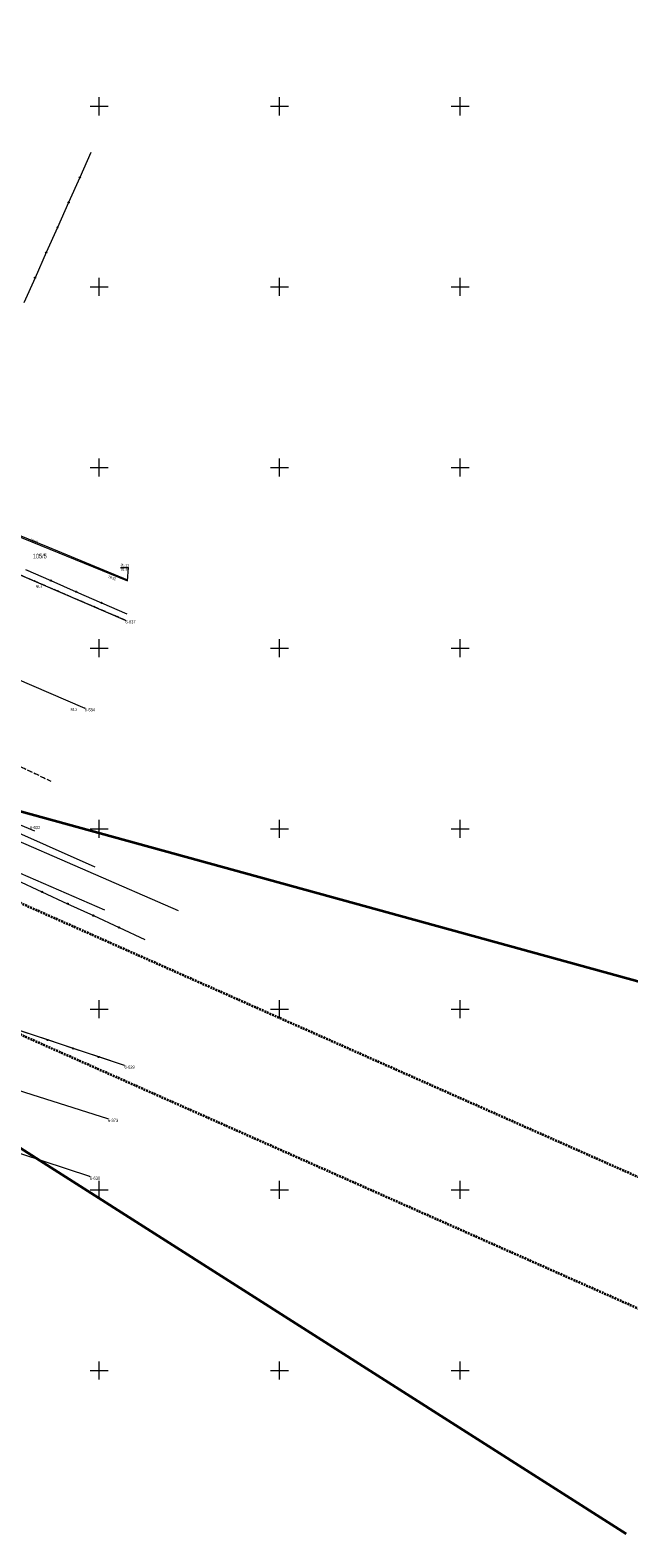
# Model space of a CAD drawing. Header units: metres. Extents: x -1013 to 1493497, y -5789518 to 1032.
# Tile 71 of 73: x 179 to 345, y -232 to 186. Entities that reach past the tile are written whole.
import ezdxf
from ezdxf.xclip import XClip

# ---------------------------------------------------------------- set-up
doc = ezdxf.new("R2010")
doc.units = ezdxf.units.M
doc.header["$MEASUREMENT"] = 0
doc.header["$XCLIPFRAME"] = 0
for name, pattern in [('GUK', [2, 1.5, -0.5]), ('GUZ', [1, 0.5, -0.5]), ('Przerywana długa', [0.78, 0.5, -0.28])]:
    doc.linetypes.add(name, pattern=pattern)
doc.layers.add('700-L Mapa 1_100 dwg', color=7, linetype='Continuous')
doc.layers.add('711-L Wymiary opisy', color=7, linetype='Continuous')
for name, color, linetype, lineweight in [('703-L Płaszczyzny podejścia 2D3', 152, 'Continuous', 30), ('703-L Płaszczyzny podejścia 2D38', 171, 'Continuous', 35), ('711-L Wymiary opisy1', 7, 'Continuous', 13), ('ex_02_DXF_MZ_500_4_Dzialki7', 9, 'Continuous', 18), ('ex_02_DXF_MZ_500_4_Kontury3', 9, 'Continuous', 18), ('ex_02_DXF_MZ_500_4_KTOK_L_47', 9, 'Continuous', 18), ('ex_02_DXF_MZ_500_4_Numery_dzialek7', 9, 'Continuous', 18), ('ex_02_DXF_MZ_500_4_Numery_punktow7', 9, 'Continuous', 18), ('ex_02_DXF_MZ_500_4_Podzial_sekcyjny_krzyze7', 9, 'Continuous', 18), ('ex_02_DXF_MZ_500_4_Punkty7', 9, 'Continuous', 18), ('ex_02_DXF_MZ_500_4_RTPW_T_07', 9, 'Continuous', 18), ('ex_02_DXF_MZ_500_4_SUPG_L_252', 9, 'Continuous', 18), ('ex_02_DXF_MZ_500_4_SUPK_D_L_434', 9, 'Continuous', 18), ('ex_02_DXF_MZ_500_4_SUPK_E_T_434', 9, 'Continuous', 18), ('ex_02_DXF_MZ_500_4_SUPK_L_434', 9, 'Continuous', 18), ('ex_02_DXF_MZ_500_4_SUPT_D_L_030', 9, 'Continuous', 18), ('ex_02_DXF_MZ_500_4_SUPW_L_05', 9, 'Continuous', 18), ('ex_02_DXF_MZ_500_4_SUTK_T_034', 9, 'Continuous', 18), ('ex_02_DXF_MZ_500_4_Uzytki3', 9, 'Continuous', 18)]:
    doc.layers.add(name, color=color, linetype=linetype, lineweight=lineweight)
doc.styles.add('STYL_AUTOMATYCZNY_2', font='arial.ttf')
doc.styles.add('STYL_AUTOMATYCZNY_4', font='arial.ttf', dxfattribs={"width": 0.7})
doc.dimstyles.new('STYL_AUTOMATYCZNY__3', dxfattribs={"dimtxt": 0.25, "dimasz": 0.183575, "dimexe": 0.18, "dimexo": 0.04, "dimgap": 0, "dimtad": 1, "dimzin": 0, "dimdsep": 46, "dimtxsty": 'STYL_AUTOMATYCZNY_2', "dimblk": 'ARROWHEAD_8', "dimblk1": 'ARROWHEAD_8', "dimblk2": 'ARROWHEAD_8', "dimcen": 0.09, "dimclrd": 7, "dimclre": 7, "dimclrt": 7, "dimazin": 0, "dimtfac": 1, "dimtdec": 4, "dimtmove": 2, "dimatfit": 3, "dimfxl": 1, "dimtolj": 1, "dimtzin": 0, "dimarcsym": 0})

# ---------------------------------------------------------------- blocks, each defined once
blk = doc.blocks.new('*D63')
at = {"layer": '711-L Wymiary opisy1', "color": 7, "linetype": 'Continuous', "lineweight": 13}
for p, q in [((31.39, 8.33), (31.34, 8.46)), ((31.39, 8.33), (31.51, 8.38)), ((31.7, 9.21), (31.58, 9.14)), ((31.7, 9.21), (31.77, 9.09))]:
    blk.add_line(p, q, dxfattribs=at)
blk.add_arc((25.65, 10.87), 6.28, 336.1008, 344.6316, dxfattribs=at)
at = {"layer": '711-L Wymiary opisy1', "color": 7, "lineweight": 13, "insert": (31.65, 8.58), "char_height": 0.25, "attachment_point": 7, "rotation": 336.1008, "style": 'STYL_AUTOMATYCZNY_2'}
blk.add_mtext('\\A1;{\\pql;\\fArial|b0|i0|c238|p0;\\W1.000000;8,53°/15%}', dxfattribs=at)
blk = doc.blocks.new('ARROWHEAD_8')
at = {"color": 0, "linetype": 'Continuous', "lineweight": 0}
blk.add_line((0, 0), (-1, 0), dxfattribs=at)
at = {"color": 0, "linetype": 'Continuous', "lineweight": 0, "flags": 128}
blk.add_lwpolyline([(-0.525, 0.525), (0, 0), (-0.525, -0.525)], dxfattribs=at)
blk = doc.blocks.new('*D64')
at = {"layer": '711-L Wymiary opisy1', "color": 7, "linetype": 'Continuous', "lineweight": 13}
for p, q in [((17.69, -23.09), (17.66, -22.95)), ((17.69, -23.09), (17.83, -23.06)), ((18.15, -22.23), (18.02, -22.28)), ((18.15, -22.23), (18.2, -22.36))]:
    blk.add_line(p, q, dxfattribs=at)
blk.add_arc((12.16, -19.57), 6.56, 327.57, 336.1008, dxfattribs=at)
at = {"layer": '711-L Wymiary opisy1', "color": 7, "lineweight": 13, "insert": (18.03, -22.8), "char_height": 0.25, "attachment_point": 7, "rotation": 336.1008, "style": 'STYL_AUTOMATYCZNY_2'}
blk.add_mtext('\\A1;{\\pql;\\fArial|b0|i0|c238|p0;\\W1.000000;8,53°/15%}', dxfattribs=at)
blk = doc.blocks.new('Rysunek_1_4', base_point=(-51.91, -72.41))
at = {"layer": 'ex_02_DXF_MZ_500_4_Dzialki7', "color": 9, "linetype": 'Continuous', "lineweight": 18}
for p, q in [((152.02, 45.32), (205.33, 22.39)), ((140.38, 21.19), (194.07, -1.93)), ((205.08, -100.89), (148.48, -82.11)), ((200.49, -115.64), (143.46, -97.58)), ((195.5, -131.66), (138.45, -112.91))]:
    blk.add_line(p, q, dxfattribs=at)
at = {"layer": 'ex_02_DXF_MZ_500_4_Kontury3', "color": 9, "linetype": 'GUK', "lineweight": 18}
for p, q in [((205.33, 22.39), (157.16, 43.12)), ((138.51, 0.04), (184.7, -22.17))]:
    blk.add_line(p, q, dxfattribs=at)
at = {"layer": 'ex_02_DXF_MZ_500_4_KTOK_L_47', "color": 9, "linetype": 'Continuous', "lineweight": 18}
for p, q in [((195.77, 151.85), (192.72, 145)), ((192.72, 145), (189.62, 138.05)), ((189.62, 138.05), (186.52, 131.11)), ((186.52, 131.11), (183.41, 124.16)), ((183.41, 124.16), (180.31, 117.22)), ((180.31, 117.22), (177.21, 110.27)), ((177.64, 36.43), (184.67, 33.36)), ((184.67, 33.36), (191.7, 30.29)), ((191.7, 30.29), (198.73, 27.22)), ((198.73, 27.22), (205.76, 24.16)), ((175.12, -49.51), (182.23, -52.8)), ((182.23, -52.8), (189.35, -56.09)), ((189.35, -56.09), (196.47, -59.39)), ((196.47, -59.39), (203.58, -62.68)), ((203.58, -62.68), (210.7, -65.98)), ((183.82, -93.83), (176.75, -91.49)), ((190.89, -96.18), (183.82, -93.83)), ((197.96, -98.53), (190.89, -96.18)), ((205.08, -100.89), (197.96, -98.53))]:
    blk.add_line(p, q, dxfattribs=at)
for centre in [(192.72, 145), (189.62, 138.05), (186.52, 131.11), (183.41, 124.16), (180.31, 117.22), (184.67, 33.36), (191.7, 30.29), (198.73, 27.22), (182.23, -52.8), (189.35, -56.09), (196.47, -59.39), (203.58, -62.68), (183.82, -93.83), (190.89, -96.18), (197.96, -98.53)]:
    blk.add_circle(centre, 0.17, dxfattribs=at)
at = {"layer": 'ex_02_DXF_MZ_500_4_Podzial_sekcyjny_krzyze7', "color": 9, "linetype": 'Continuous', "lineweight": 18}
for p, q in [((198.09, 162.17), (198.09, 167.17)), ((248.09, 162.17), (248.09, 167.17)), ((298.09, 162.17), (298.09, 167.17)), ((195.59, 164.67), (200.59, 164.67)), ((245.59, 164.67), (250.59, 164.67)), ((295.59, 164.67), (300.59, 164.67)), ((198.09, 112.17), (198.09, 117.17)), ((248.09, 112.17), (248.09, 117.17)), ((298.09, 112.17), (298.09, 117.17)), ((195.59, 114.67), (200.59, 114.67)), ((245.59, 114.67), (250.59, 114.67)), ((295.59, 114.67), (300.59, 114.67)), ((198.09, 62.17), (198.09, 67.17)), ((248.09, 62.17), (248.09, 67.17)), ((298.09, 62.17), (298.09, 67.17)), ((195.59, 64.67), (200.59, 64.67)), ((245.59, 64.67), (250.59, 64.67)), ((295.59, 64.67), (300.59, 64.67)), ((198.09, 12.17), (198.09, 17.17)), ((248.09, 12.17), (248.09, 17.17)), ((298.09, 12.17), (298.09, 17.17)), ((195.59, 14.67), (200.59, 14.67)), ((245.59, 14.67), (250.59, 14.67)), ((295.59, 14.67), (300.59, 14.67)), ((198.09, -37.83), (198.09, -32.83)), ((248.09, -37.83), (248.09, -32.83)), ((298.09, -37.83), (298.09, -32.83)), ((195.59, -35.33), (200.59, -35.33)), ((245.59, -35.33), (250.59, -35.33)), ((295.59, -35.33), (300.59, -35.33)), ((198.09, -87.83), (198.09, -82.83)), ((248.09, -87.83), (248.09, -82.83)), ((298.09, -87.83), (298.09, -82.83)), ((195.59, -85.33), (200.59, -85.33)), ((245.59, -85.33), (250.59, -85.33)), ((295.59, -85.33), (300.59, -85.33)), ((198.09, -137.83), (198.09, -132.83)), ((248.09, -137.83), (248.09, -132.83)), ((298.09, -137.83), (298.09, -132.83)), ((195.59, -135.33), (200.59, -135.33)), ((245.59, -135.33), (250.59, -135.33)), ((295.59, -135.33), (300.59, -135.33)), ((198.09, -187.83), (198.09, -182.83)), ((248.09, -187.83), (248.09, -182.83)), ((298.09, -187.83), (298.09, -182.83)), ((195.59, -185.33), (200.59, -185.33)), ((245.59, -185.33), (250.59, -185.33)), ((295.59, -185.33), (300.59, -185.33))]:
    blk.add_line(p, q, dxfattribs=at)
at = {"layer": 'ex_02_DXF_MZ_500_4_Punkty7', "color": 9, "linetype": 'Continuous', "lineweight": 18}
for centre in [(205.33, 22.39), (194.07, -1.93), (205.08, -100.89), (200.49, -115.64), (195.5, -131.66)]:
    blk.add_circle(centre, 0.045, dxfattribs=at)
at = {"layer": 'ex_02_DXF_MZ_500_4_SUPG_L_252', "color": 9, "linetype": 'Continuous', "lineweight": 18}
blk.add_line((180.24, -36.04), (155.98, -25.78), dxfattribs=at)
at = {"layer": 'ex_02_DXF_MZ_500_4_SUPK_D_L_434', "color": 9, "linetype": 'Continuous', "lineweight": 18}
for p, q in [((148.28, 56.8), (205.9, 33.27)), ((148.38, 57.04), (183.9, 42.67)), ((183.9, 42.67), (205.95, 33.61))]:
    blk.add_line(p, q, dxfattribs=at)
at = {"layer": 'ex_02_DXF_MZ_500_4_SUPK_L_434', "color": 9, "linetype": 'Continuous', "lineweight": 18}
blk.add_line((169.55, -36.1), (220, -58), dxfattribs=at)
at = {"layer": 'ex_02_DXF_MZ_500_4_SUPT_D_L_030', "color": 9, "linetype": 'Continuous', "lineweight": 18}
blk.add_line((161.39, -30.08), (196.91, -45.87), dxfattribs=at)
at = {"layer": 'ex_02_DXF_MZ_500_4_SUPW_L_05', "color": 9, "linetype": 'Continuous', "lineweight": 18}
blk.add_line((199.66, -57.89), (118.11, -22.48), dxfattribs=at)
at = {"layer": 'ex_02_DXF_MZ_500_4_SUTK_T_034', "color": 9, "linetype": 'Continuous', "lineweight": 18}
for p in [(204, 37.01), (205.9, 33.27)]:
    blk.add_line(p, (206.25, 36.98), dxfattribs=at)
at = {"layer": 'ex_02_DXF_MZ_500_4_Uzytki3', "color": 9, "linetype": 'GUZ', "lineweight": 18}
for p, q in [((205.33, 22.39), (157.16, 43.12)), ((138.51, 0.04), (184.7, -22.17))]:
    blk.add_line(p, q, dxfattribs=at)
at = {"layer": 'ex_02_DXF_MZ_500_4_Numery_dzialek7', "color": 9, "linetype": 'Continuous', "lineweight": 18, "insert": (179.71, 40.78), "char_height": 1.26, "attachment_point": 1, "style": 'STYL_AUTOMATYCZNY_4'}
blk.add_mtext('\\A1;{\\pql;\\fArial|b0|i0|c238|p0;\\W0.700000;105/5}', dxfattribs=at)
at = {"layer": 'ex_02_DXF_MZ_500_4_Numery_punktow7', "color": 9, "linetype": 'Continuous', "lineweight": 18, "char_height": 0.9, "attachment_point": 1, "style": 'STYL_AUTOMATYCZNY_4'}
for s, insert in [('\\A1;{\\pql;\\fArial|b0|i0|c238|p0;\\W0.700000;6-637}', (205.36, 22.39)), ('\\A1;{\\pql;\\fArial|b0|i0|c238|p0;\\W0.700000;6-634}', (194.1, -1.93)), ('\\A1;{\\pql;\\fArial|b0|i0|c238|p0;\\W0.700000;6-632}', (178.92, -34.55)), ('\\A1;{\\pql;\\fArial|b0|i0|c238|p0;\\W0.700000;6-629}', (205.11, -100.89)), ('\\A1;{\\pql;\\fArial|b0|i0|c238|p0;\\W0.700000;6-373}', (200.51, -115.64)), ('\\A1;{\\pql;\\fArial|b0|i0|c238|p0;\\W0.700000;6-630}', (195.53, -131.66))]:
    blk.add_mtext(s, dxfattribs=dict(at, insert=insert))
at = {"layer": 'ex_02_DXF_MZ_500_4_RTPW_T_07', "color": 9, "linetype": 'Continuous', "lineweight": 18, "char_height": 0.75, "attachment_point": 1, "rotation": 0.403, "style": 'STYL_AUTOMATYCZNY_4'}
for s, insert in [('\\A1;{\\pql;\\fArial|b0|i0|c238|p0;\\W0.700000;85.4}', (180.48, 32.03)), ('\\A1;{\\pql;\\fArial|b0|i0|c238|p0;\\W0.700000;84.3}', (190.16, -1.95))]:
    blk.add_mtext(s, dxfattribs=dict(at, insert=insert))
at = {"layer": 'ex_02_DXF_MZ_500_4_SUPK_E_T_434', "color": 9, "linetype": 'Continuous', "lineweight": 18, "insert": (178.99, 44.36), "char_height": 0.75, "attachment_point": 7, "rotation": 338.6589, "style": 'STYL_AUTOMATYCZNY_4'}
blk.add_mtext('\\A1;{\\pql;\\fArial|b0|i0|c238|p0;\\W0.700000;k600}', dxfattribs=at)
at = {"layer": 'ex_02_DXF_MZ_500_4_SUTK_T_034', "color": 9, "linetype": 'Continuous', "lineweight": 18, "char_height": 0.75, "style": 'STYL_AUTOMATYCZNY_4'}
for s, insert, attachment_point, rotation in [('\\A1;{\\pql;\\fArial|b0|i0|c238|p0;\\W0.700000;85.11}', (204.04, 38.01), 1, 359.403), ('\\A1;{\\pql;\\fArial|b0|i0|c238|p0;\\W0.700000;79.92}', (200.56, 34.47), 4, 341.3128), ('\\A1;{\\pql;\\fArial|b0|i0|c238|p0;\\W0.700000;79.48}', (204.03, 36.76), 1, 359.403)]:
    blk.add_mtext(s, dxfattribs=dict(at, insert=insert, attachment_point=attachment_point, rotation=rotation))

msp = doc.modelspace()

# ---------------------------------------------------------------- linework, layer by layer
at = {"layer": '703-L Płaszczyzny podejścia 2D3', "color": 152, "linetype": 'Continuous', "lineweight": 30}
msp.add_circle((8.2273, 10.355), 1021.6593, dxfattribs=at)
at = {"layer": '703-L Płaszczyzny podejścia 2D38', "color": 171, "linetype": 'Przerywana długa', "lineweight": 35}
for p, q in [((25.6493, 10.8724), (381.2963, -146.7226)), ((12.1585, -19.5724), (367.8056, -177.1675))]:
    msp.add_line(p, q, dxfattribs=at)
at = {"layer": '703-L Płaszczyzny podejścia 2D38', "color": 171, "linetype": 'Continuous', "lineweight": 35}
for p, q in [((25.6493, 10.8724), (404.9356, -93.3756)), ((12.1585, -19.5724), (344.1663, -230.5145))]:
    msp.add_line(p, q, dxfattribs=at)

# ---------------------------------------------------------------- block references
at = {"layer": '700-L Mapa 1_100 dwg', "color": 52, "linetype": 'Continuous', "lineweight": 25}
ref = msp.add_blockref('Rysunek_1_4', (-51.9097, -72.4133), dxfattribs=at)
XClip(ref).set_block_clipping_path([(-454.4097296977, -337.82710067), (350.5902703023, 193.0005136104)])

# ---------------------------------------------------------------- dimensions: what is measured, and where the dimension line sits
at = {"layer": '711-L Wymiary opisy', "color": 7, "linetype": 'Continuous', "lineweight": 13}
for base, center, p1, p2, picture, middle in [((31.5604, 8.7637), (25.6493, 10.8724), (84.1511, -5.2069), (381.2963, -146.7226), '*D63', (32.4306, 8.3736)), ((17.9382, -22.6668), (12.1585, -19.5724), (367.8056, -177.1675), (63.368, -52.1085), '*D64', (18.8064, -23.007))]:
    dim = msp.add_angular_dim_3p(base=base, center=center, p1=p1, p2=p2, text='8,53°/15%', dimstyle='STYL_AUTOMATYCZNY__3', dxfattribs=at)
    dim.commit()
    dim.dimension.update_dxf_attribs({"geometry": picture, "text_midpoint": middle, "dimtype": 165, "text_rotation": 336.100809})

doc.saveas('drawing.dxf')
